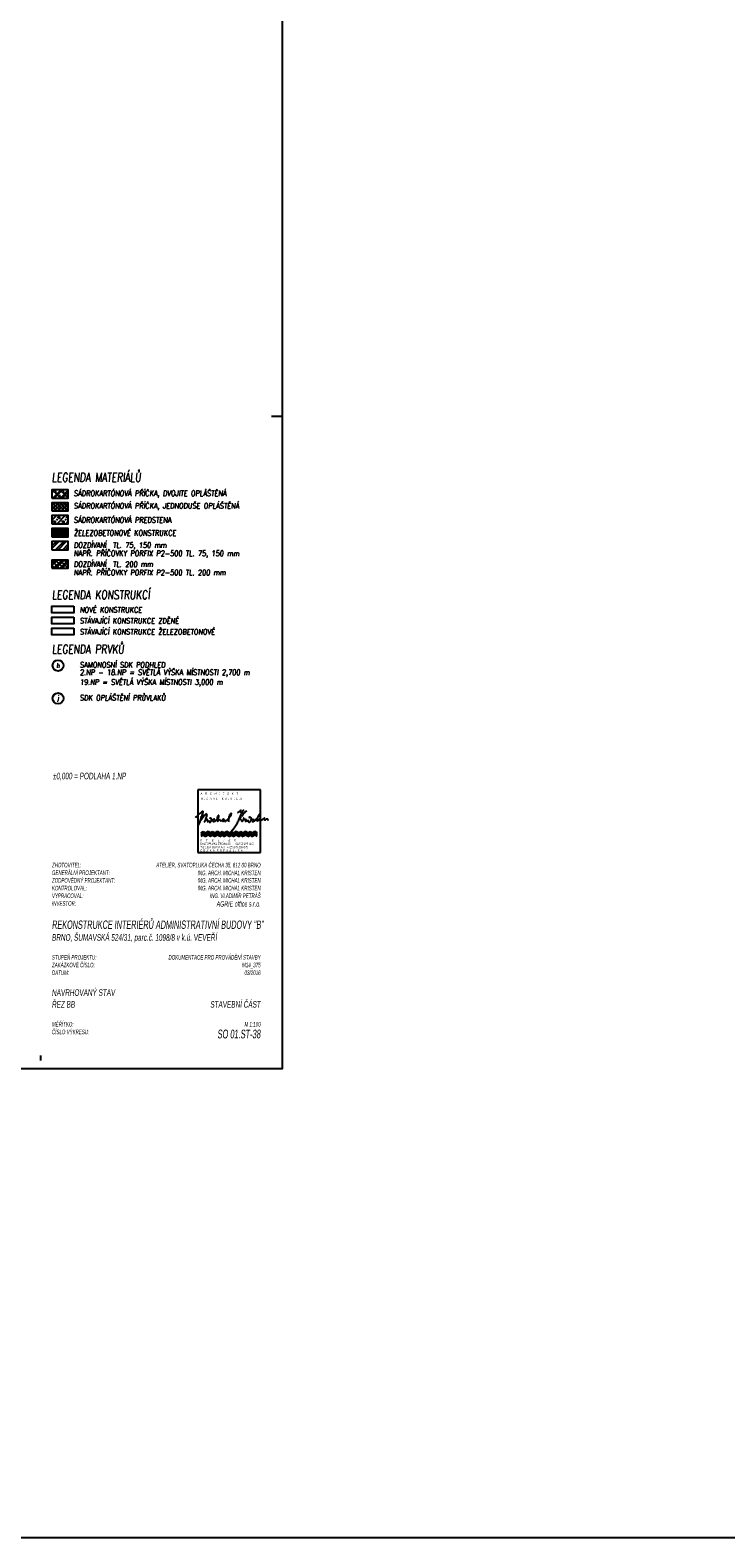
# Model space of a CAD drawing. Header units: millimetres. Extents: x -24606338 to 439687, y 151354 to 480404.
# Tile 34 of 93: x 285180 to 316848, y 151354 to 220027. Entities that reach past the tile are written whole.
import ezdxf
from ezdxf.enums import TextEntityAlignment as Align

# ---------------------------------------------------------------- set-up
doc = ezdxf.new("R2010")
doc.units = ezdxf.units.MM
for name, color, linetype in [('_FASADA_SLOUPKY', 7, 'Continuous'), ('KOTY', 7, 'Continuous'), ('LEGENDA', 7, 'Continuous'), ('LEGENDA_RAMEČEK', 7, 'Continuous'), ('NOVA', 240, 'Continuous'), ('SRAFA_NOVA', 240, 'Continuous'), ('TENKA', 4, 'Continuous'), ('TLUSTA', 2, 'Continuous'), ('ŽB', 3, 'Continuous')]:
    doc.layers.add(name, color=color, linetype=linetype)
doc.styles.add('CS-ROMANS', font='romans.shx', dxfattribs={"width": 0.75, "oblique": 5})
doc.styles.add('CS_SIMPL', font='CS_SIMPL.shx', dxfattribs={"width": 0.58, "oblique": 5})

# ---------------------------------------------------------------- blocks, each defined once
blk = doc.blocks.new('PODPIS MICHAL_BARVA')
at = {"color": 5}
for p, q in [((-34.59, 17.65), (-35.04, 16.63)), ((-35, 16.74), (-35.64, 15.46)), ((-35.04, 16.63), (-35, 16.74))]:
    blk.add_line(p, q, dxfattribs=at)
for centre, radius, start, end in [((-4.08, -8.47), 43.43, 137.56367, 139.43682), ((-27.85, 13.41), 11.12, 129.33691, 138.127), ((459.86, -211.29), 544.86, 155.13798, 155.29101), ((-24.18, 10.67), 15.61, 128.32389, 133.40456), ((15.13, 0.75), 52.51, 158.4803, 161.22778), ((-24.55, 11.49), 11.78, 139.28682, 147.69631), ((23.65, -53.42), 95.57, 126.56887, 126.9907), ((-82.15, 38.44), 51.82, 339.16822, 341.81801), ((-19.25, 9.89), 16.98, 140.14035, 146.87247), ((-32.72, 22.63), 0.91, 102.60635, 128.53949), ((-32.84, 23.37), 0.165, 14.03085, 118.06445), ((-37.07, 23.92), 4.46, 338.34, 347.45965), ((-33.92, 23.26), 1.24, 345.81959, 6.97376), ((-22.95, 12.89), 12.23, 133.63157, 139.81267), ((-39.97, 22.56), 9.5, 326.605, 329.80613), ((-24.81, 12.94), 8.47, 145.06816, 148.71766), ((-33.57, 19.04), 2.2, 325.20672, 342.9672), ((-45.45, 30.97), 19.01, 316.11041, 318.1836), ((65.72, -24.63), 106.29, 155.61973, 156.12054), ((-30.84, 21.4), 0.65, 83.99138, 148.28075), ((-27.7, 15.01), 4.86, 130.20936, 137.49468), ((-77.24, 35.58), 48.96, 340.50591, 341.74764), ((-29.97, 17.66), 1.37, 110.4552, 129.43836), ((-31.51, 20.97), 1.3, 39.86289, 55.36935), ((-37.27, 22.64), 6.95, 339.84052, 347.88979), ((-31.24, 21.46), 0.813, 340.62096, 25.62627), ((-30.41, 18.8), 0.15, 9.23866, 104.58937), ((-34.83, 18.42), 4.59, 0.63618, 5.02507), ((-18.73, 19.8), 11.59, 186.58359, 191.45661), ((-29.94, 17.59), 0.174, 209.84788, 274.09818), ((-27.27, 16.44), 2.83, 143.24439, 159.92311), ((-30.42, 18.58), 0.989, 333.06227, 345.64977), ((-28.08, 18.25), 1.38, 176.26722, 200.1351), ((-28.77, 17.88), 0.616, 190.15186, 230.70051), ((-28.87, 17.95), 0.616, 241.96591, 282.99349), ((-28.6, 19.5), 0.189, 102.216, 199.82173), ((-28.93, 18.12), 0.802, 284.39947, 317.62428), ((-28.83, 18.51), 1.19, 59.56009, 80.51996), ((-30.47, 19.54), 2.89, 317.37789, 336.88586), ((-28.65, 18.78), 0.861, 359.93666, 61.15036), ((-28.27, 18.62), 0.509, 334.84366, 18.31621), ((-26.83, 18.17), 0.44, 156.64772, 218.06397), ((-25.85, 17.54), 1.6, 139.40862, 150.13059), ((-26.77, 18.31), 0.587, 225.383, 263.43382), ((-25.54, 17.49), 1.88, 132.03569, 144.27336), ((-26.67, 18.51), 0.795, 258.20094, 292.61111), ((-26.43, 18.43), 0.578, 88.0315, 128.68438), ((-26.39, 18.71), 0.306, 35.0404, 94.9467), ((-29, 24.97), 7.66, 290.07776, 292.84497), ((-26.44, 18.59), 0.416, 350.75303, 43.62137), ((-26.91, 19.81), 2.09, 295.1452, 305.65319), ((-24.35, 15.38), 3.03, 107.78652, 116.14359), ((-25.9, 19.68), 1.54, 293.89713, 327.76268), ((-22.32, 18.73), 2.41, 171.10827, 194.67699), ((-17.79, 18.56), 6.93, 163.81757, 175.55907), ((-24.39, 18.33), 0.338, 220.52618, 313.90637), ((-30.61, 24.24), 8.07, 318.14643, 323.18462), ((-20.52, 18.74), 4.3, 148.59976, 155.9085), ((-23.04, 20.22), 1.38, 134.21334, 146.69683), ((-26.01, 21.04), 3.48, 302.10186, 310.45744), ((-25.92, 20.64), 2.15, 325.098, 347.25661), ((-23.91, 21.05), 0.183, 51.2421, 120.87133), ((-25.75, 20.8), 2.03, 341.60529, 4.71894), ((-24.06, 20.99), 0.34, 357.7456, 38.0277), ((-21.46, 15), 4.09, 117.81969, 124.08376), ((-23.2, 18.39), 0.287, 51.25532, 125.62141), ((-23.38, 18.15), 0.589, 13.88512, 52.02668), ((-22.49, 18.43), 0.356, 203.98132, 247.36445), ((-22.9, 19.42), 1.35, 281.92187, 298.95686), ((-22.7, 19.14), 1, 296.6665, 324.1218), ((-20.78, 17.74), 1.38, 118.27508, 143.71612), ((-21.18, 18.37), 0.594, 120.31356, 163.63634), ((-21.32, 18.46), 0.434, 169.30288, 220.95892), ((-21.13, 18.72), 0.753, 226.23458, 269.35789), ((-21.12, 18.41), 0.59, 65.03531, 126.90259), ((-21.15, 18.27), 0.734, 67.69971, 112.30029), ((-21.09, 18.54), 0.578, 265.04849, 331.21206), ((-21.28, 18.25), 0.812, 42.44406, 59.9798), ((-21.16, 18.4), 0.623, 35.42925, 62.64422), ((-21.02, 18.49), 0.459, 8.20261, 41.59048), ((-21.26, 18.28), 0.77, 10.34086, 37.91015), ((-21.12, 18.43), 0.565, 343.15193, 13.05274), ((-19.37, 18.56), 1.14, 186.76168, 205.2992), ((-18.9, 18.93), 1.73, 209.80427, 219.40583), ((-20.11, 17.95), 0.174, 224.52918, 311.52274), ((-18.24, 15.86), 2.64, 121.66417, 131.84788), ((-23.7, 23.51), 6.77, 307.00579, 315.09398), ((-20.69, 21.32), 3.14, 304.60578, 328.74544), ((-14.89, 18.65), 3.31, 175.53973, 185.4572), ((-15.95, 18.86), 2.25, 163.27283, 178.87085), ((-50.86, 8.5), 34.12, 15.26341, 16.75026), ((98.13, 0.82), 117.72, 170.47442, 170.86407), ((-36.35, 34.95), 23.87, 320.24904, 323.08426), ((-11.65, 18.82), 6.49, 159.16873, 166.8519), ((-14.31, 19.84), 3.64, 147.72238, 159.2795), ((-15.42, 20.33), 2.45, 132.29896, 143.50076), ((-20.08, 23.1), 3.76, 318.54015, 334.05861), ((-16.56, 21.67), 0.691, 106.90109, 136.91612), ((-16.75, 22.16), 0.175, 353.49143, 93.52087), ((-18.66, 22.26), 2.12, 337.65219, 348.23447), ((-18.63, 22.05), 2.05, 353.83052, 2.4724), ((-27.88, 25.22), 16.9, 326.60455, 334.7842), ((-15, 25.78), 3.57, 303.81528, 308.98114), ((-21.63, 36.37), 16.04, 303.5695, 306.81437), ((-2295.49, 981.03), 2477.7, 337.12806, 337.17777), ((-38.14, 52.16), 41.94, 307.68431, 309.3743), ((-11.9, 18.32), 0.883, 100.27405, 133.26014), ((-11.46, 16.06), 3.19, 93.06377, 100.86794), ((-7.68, 18.33), 6.77, 121.95283, 129.87829), ((-47.27, 38.08), 39.85, 333.00813, 335.75023), ((-11.63, 18.81), 0.439, 35.72368, 89.07944), ((-9.89, 23.56), 1.65, 168.94199, 188.66991), ((-22.77, 30.81), 15.77, 315.39104, 319.72346), ((-11.06, 23.34), 0.467, 183.28731, 237.01912), ((-11.1, 23.75), 0.426, 112.12764, 163.05031), ((-11.12, 23.28), 0.383, 239.82841, 309.43814), ((-11.77, 18.61), 0.672, 5.21213, 42.17201), ((-11.26, 24.11), 0.0368, 267.43943, 103.05781), ((-10.13, 18.73), 0.978, 183.09866, 218.21447), ((-2.3, 18.82), 9.1, 150.34066, 161.44656), ((-10.43, 18.6), 0.671, 225.98926, 262.2191), ((-11.94, 25.38), 2.62, 293.97181, 307.16276), ((-15.62, 24.7), 6.37, 320.11526, 330.03341), ((-10.56, 18.53), 0.592, 273.47009, 317.82952), ((-11.47, 24.96), 2, 303.73519, 329.13119), ((-161.14, 105.29), 171.74, 331.4931, 331.77426), ((-11.68, 20.08), 2.49, 308.79348, 320.04472), ((-4.42, 17.98), 6.7, 137.95463, 148.05362), ((-9.46, 23.91), 0.387, 129.93418, 156.29989), ((-11.5, 19.64), 2.09, 326.02909, 342.07297), ((-10.37, 24.31), 0.727, 328.26816, 350.97375), ((-9.68, 24.19), 0.0319, 8.58821, 148.80242), ((-9.29, 19.46), 0.368, 157.32906, 189.71046), ((-9.32, 19.44), 0.338, 188.32563, 248.34575), ((-9.58, 19.54), 0.0784, 30.59445, 128.36622), ((-10.89, 19.29), 1.4, 348.09301, 11.90699), ((-8.89, 21.05), 1.99, 253.90928, 276.12615), ((-6.34, 19.98), 3.94, 113.10103, 140.8621), ((-8.25, 18.28), 0.505, 170.48425, 215.27757), ((-6.23, 17.95), 2.55, 151.25948, 170.48425), ((-8.72, 19.42), 0.356, 276.88132, 316.22707), ((-8.37, 18.38), 0.486, 233.55726, 294.10192), ((-9.14, 20.22), 2.48, 292.94588, 303.54748), ((-8.83, 19.85), 2, 301.96238, 324.3819), ((-5.54, 18.33), 1.69, 167.94366, 192.05634), ((-6.44, 18.12), 0.771, 190.15186, 230.70051), ((-6.57, 18.2), 0.77, 241.96591, 282.99349), ((-6.23, 20.14), 0.237, 102.216, 199.82173), ((-6.2, 20.2), 0.282, 209.32891, 254.71508), ((-6.64, 18.42), 1, 284.39947, 317.62428), ((-6.52, 18.9), 1.49, 59.56009, 80.51996), ((-6.18, 19.83), 0.137, 104.67663, 132.9421), ((-8.56, 20.19), 3.61, 317.37789, 336.88586), ((-8.15, 18.14), 3.14, 20.49638, 40.59064), ((-5.81, 19.04), 0.637, 334.84366, 18.31621), ((-4.17, 17.99), 0.875, 127.90662, 147.04539), ((-4.39, 18.45), 0.392, 86.65584, 144.01548), ((-4.46, 17.6), 0.0778, 158.24676, 250.32714), ((-4.34, 17.52), 0.22, 101.29962, 150.4624), ((-4.93, 18.66), 1.22, 291.23613, 329.23088), ((-4.61, 19.32), 1.61, 277.87591, 312.25583), ((-4.24, 18.45), 0.412, 47.45736, 107.49655), ((-4.25, 18.4), 0.454, 2.09029, 49.8157), ((-4.16, 18.29), 0.377, 316.81516, 19.5309), ((-10.05, 25.77), 10.04, 310.48805, 315.00586), ((-7.07, 23.38), 6.26, 311.23895, 319.28413), ((-2.2, 18.71), 0.216, 112.44453, 168.30747), ((-2, 18.7), 0.411, 172.51244, 210.56742), ((-1.98, 18.68), 0.421, 207.7238, 241.85294), ((-37.96, 51.71), 48.17, 317.71046, 319.07884), ((-2.15, 18.66), 0.277, 72.75237, 118.66336), ((-1.9, 18.61), 0.412, 226.85783, 284.45653), ((-2.24, 18.61), 0.363, 5.26866, 61.30271), ((2.33, 18.05), 4.25, 159.58805, 171.92944), ((-2.09, 19.77), 1.58, 280.50098, 303.50687), ((-7.61, 22.17), 6.51, 336.07458, 343.7166), ((-6.09, 24.05), 5.97, 319.32672, 329.1186), ((-10.16, 23.97), 9.52, 337.62781, 342.81794), ((-3.19, 22.33), 4.35, 297.01223, 305.40031), ((5.26, 18.78), 6.76, 154.93689, 159.4331), ((-8.44, 25.79), 8.89, 327.24091, 331.75708), ((0.91, 20.7), 2.01, 141.17262, 151.82995), ((-2, 20.38), 2.08, 309.78371, 324.00739), ((-0.59, 21.91), 0.0749, 41.39463, 143.37031), ((-1.43, 21.94), 0.895, 336.63079, 1.1564), ((0.44, 19.15), 0.91, 161.80512, 182.37312), ((0.51, 19.2), 0.979, 185.1548, 213.74243), ((0.57, 19.26), 1.01, 157.38692, 170.0781), ((-0.22, 19.6), 0.143, 83.63821, 162.14736), ((-1.14, 19.74), 1.01, 324.94526, 344.34137), ((0.09, 19.01), 0.532, 222.75555, 271.33203), ((-0.32, 19.59), 0.195, 321.3763, 53.42702), ((0.15, 19.54), 1.06, 267.01142, 300.38997), ((-1.15, 22.08), 3.91, 298.08571, 307.90277), ((-4.99, 28.63), 11.48, 302.92986, 306.24492), ((-0.28, 22.29), 3.58, 305.44332, 311.84977), ((2.15, 19.57), 0.0637, 14.83383, 125.21751), ((2.76, 18.96), 0.631, 166.48232, 193.51768), ((7, 18.33), 4.92, 167.08149, 170.90126), ((2.34, 18.84), 0.197, 188.59312, 254.70103), ((1.64, 19.51), 0.578, 352.44276, 7.55724), ((2.42, 19.24), 0.605, 257.33345, 303.71765), ((1.5, 21.57), 3.1, 293.96048, 304.53875), ((3.77, 18.23), 0.937, 97.91167, 123.09144), ((3.77, 18.19), 0.979, 78.94635, 97.87289), ((3.9, 18.81), 0.347, 29.7432, 80.01406), ((3.55, 18.7), 0.711, 357.50372, 23.82183), ((2.68, 18.54), 1.59, 353.26988, 4.39293), ((-10.03, 2.91), 28.52, 151.61626, 153.89475), ((-29.41, 23.86), 17.36, 318.06557, 323.869), ((-22.03, 19.26), 8.71, 319.677, 328.39228), ((-65.61, 50.42), 62.27, 324.98423, 326.34831)]:
    blk.add_arc(centre, radius, start, end, dxfattribs=at)
blk = doc.blocks.new('LOGO')
at = {"layer": 'LEGENDA_RAMEČEK', "color": 91, "linetype": 'Continuous', "ltscale": 13.988571}
for p, q in [((0, 28.57), (-28.56, 28.57)), ((-28.56, 28.57), (-28.56, 0)), ((0, 0), (0, 28.57)), ((-28.56, 0), (0, 0))]:
    blk.add_line(p, q, dxfattribs=at)
at = {"layer": 'LEGENDA_RAMEČEK', "color": 221, "linetype": 'Continuous', "ltscale": 10.68944}
for p, q in [((-27.09, 9.01), (-26.05, 9.61)), ((-27.09, 8.77), (-26.05, 9.37)), ((-27.09, 8.53), (-26.05, 9.13)), ((-27.09, 8.07), (-26.05, 8.68)), ((-27.09, 7.74), (-26.05, 8.34)), ((-27.09, 7.4), (-26.05, 8)), ((-26.05, 9.61), (-24.96, 9.01)), ((-26.05, 9.37), (-24.96, 8.77)), ((-26.05, 9.13), (-24.96, 8.53)), ((-26.05, 8.68), (-24.96, 8.07)), ((-26.05, 8.34), (-24.96, 7.74)), ((-26.05, 8), (-24.96, 7.4)), ((-23.87, 9.61), (-24.96, 9.01)), ((-23.87, 9.37), (-24.96, 8.77)), ((-23.87, 9.13), (-24.96, 8.53)), ((-23.87, 8.68), (-24.96, 8.07)), ((-23.87, 8.34), (-24.96, 7.74)), ((-23.87, 8), (-24.96, 7.4)), ((-22.83, 9.01), (-23.87, 9.61)), ((-22.83, 8.77), (-23.87, 9.37)), ((-22.83, 8.53), (-23.87, 9.13)), ((-22.83, 8.07), (-23.87, 8.68)), ((-22.83, 7.74), (-23.87, 8.34)), ((-22.83, 7.4), (-23.87, 8)), ((-22.83, 9.01), (-21.79, 9.61)), ((-22.83, 8.77), (-21.79, 9.37)), ((-22.83, 8.53), (-21.79, 9.13)), ((-22.83, 8.07), (-21.79, 8.68)), ((-22.83, 7.74), (-21.79, 8.34)), ((-22.83, 7.4), (-21.79, 8)), ((-21.79, 9.61), (-20.69, 9.01)), ((-21.79, 9.37), (-20.69, 8.77)), ((-21.79, 9.13), (-20.69, 8.53)), ((-21.79, 8.68), (-20.69, 8.07)), ((-21.79, 8.34), (-20.69, 7.74)), ((-21.79, 8), (-20.69, 7.4)), ((-19.6, 9.61), (-20.69, 9.01)), ((-19.6, 9.37), (-20.69, 8.77)), ((-19.6, 9.13), (-20.69, 8.53)), ((-19.6, 8.68), (-20.69, 8.07)), ((-19.6, 8.34), (-20.69, 7.74)), ((-19.6, 8), (-20.69, 7.4)), ((-18.56, 9.01), (-19.6, 9.61)), ((-18.56, 8.77), (-19.6, 9.37)), ((-18.56, 8.53), (-19.6, 9.13)), ((-18.56, 8.07), (-19.6, 8.68)), ((-18.56, 7.74), (-19.6, 8.34)), ((-18.56, 7.4), (-19.6, 8)), ((-18.56, 9.01), (-17.52, 9.61)), ((-18.56, 8.77), (-17.52, 9.37)), ((-18.56, 8.53), (-17.52, 9.13)), ((-18.56, 8.07), (-17.52, 8.68)), ((-18.56, 7.74), (-17.52, 8.34)), ((-18.56, 7.4), (-17.52, 8)), ((-17.52, 9.61), (-16.43, 9.01)), ((-17.52, 9.37), (-16.43, 8.77)), ((-17.52, 9.13), (-16.43, 8.53)), ((-17.52, 8.68), (-16.43, 8.07)), ((-17.52, 8.34), (-16.43, 7.74)), ((-17.52, 8), (-16.43, 7.4)), ((-15.34, 9.61), (-16.43, 9.01)), ((-15.34, 9.37), (-16.43, 8.77)), ((-15.34, 9.13), (-16.43, 8.53)), ((-15.34, 8.68), (-16.43, 8.07)), ((-15.34, 8.34), (-16.43, 7.74)), ((-15.34, 8), (-16.43, 7.4)), ((-14.3, 9.01), (-15.34, 9.61)), ((-14.3, 8.77), (-15.34, 9.37)), ((-14.3, 8.53), (-15.34, 9.13)), ((-14.3, 8.07), (-15.34, 8.68)), ((-14.3, 7.74), (-15.34, 8.34)), ((-14.3, 7.4), (-15.34, 8)), ((-14.3, 9.01), (-13.26, 9.61)), ((-14.3, 8.77), (-13.26, 9.37)), ((-14.3, 8.53), (-13.26, 9.13)), ((-14.3, 8.07), (-13.26, 8.68)), ((-14.3, 7.74), (-13.26, 8.34)), ((-14.3, 7.4), (-13.26, 8)), ((-13.26, 9.61), (-12.16, 9.01)), ((-13.26, 9.37), (-12.16, 8.77)), ((-13.26, 9.13), (-12.16, 8.53)), ((-13.26, 8.68), (-12.16, 8.07)), ((-13.26, 8.34), (-12.16, 7.74)), ((-13.26, 8), (-12.16, 7.4)), ((-11.07, 9.61), (-12.16, 9.01)), ((-11.07, 9.37), (-12.16, 8.77)), ((-11.07, 9.13), (-12.16, 8.53)), ((-11.07, 8.68), (-12.16, 8.07)), ((-11.07, 8.34), (-12.16, 7.74)), ((-11.07, 8), (-12.16, 7.4)), ((-10.03, 9.01), (-11.07, 9.61)), ((-10.03, 8.77), (-11.07, 9.37)), ((-10.03, 8.53), (-11.07, 9.13)), ((-10.03, 8.07), (-11.07, 8.68)), ((-10.03, 7.74), (-11.07, 8.34)), ((-10.03, 7.4), (-11.07, 8)), ((-10.03, 9.01), (-8.99, 9.61)), ((-10.03, 8.77), (-8.99, 9.37)), ((-10.03, 8.53), (-8.99, 9.13)), ((-10.03, 8.07), (-8.99, 8.68)), ((-10.03, 7.74), (-8.99, 8.34)), ((-10.03, 7.4), (-8.99, 8)), ((-8.99, 9.61), (-7.9, 9.01)), ((-8.99, 9.37), (-7.9, 8.77)), ((-8.99, 9.13), (-7.9, 8.53)), ((-8.99, 8.68), (-7.9, 8.07)), ((-8.99, 8.34), (-7.9, 7.74)), ((-8.99, 8), (-7.9, 7.4)), ((-6.81, 9.61), (-7.9, 9.01)), ((-6.81, 9.37), (-7.9, 8.77)), ((-6.81, 9.13), (-7.9, 8.53)), ((-6.81, 8.68), (-7.9, 8.07)), ((-6.81, 8.34), (-7.9, 7.74)), ((-6.81, 8), (-7.9, 7.4)), ((-5.77, 9.01), (-6.81, 9.61)), ((-5.77, 8.77), (-6.81, 9.37)), ((-5.77, 8.53), (-6.81, 9.13)), ((-5.77, 8.07), (-6.81, 8.68)), ((-5.77, 7.74), (-6.81, 8.34)), ((-5.77, 7.4), (-6.81, 8)), ((-5.77, 9.01), (-4.73, 9.61)), ((-5.77, 8.77), (-4.73, 9.37)), ((-5.77, 8.53), (-4.73, 9.13)), ((-5.77, 8.07), (-4.73, 8.68)), ((-5.77, 7.74), (-4.73, 8.34)), ((-5.77, 7.4), (-4.73, 8)), ((-4.73, 9.61), (-3.63, 9.01)), ((-4.73, 9.37), (-3.63, 8.77)), ((-4.73, 9.13), (-3.63, 8.53)), ((-4.73, 8.68), (-3.63, 8.07)), ((-4.73, 8.34), (-3.63, 7.74)), ((-4.73, 8), (-3.63, 7.4)), ((-2.54, 9.61), (-3.63, 9.01)), ((-2.54, 9.37), (-3.63, 8.77)), ((-2.54, 9.13), (-3.63, 8.53)), ((-2.54, 8.68), (-3.63, 8.07)), ((-2.54, 8.34), (-3.63, 7.74)), ((-2.54, 8), (-3.63, 7.4)), ((-1.5, 9.01), (-2.54, 9.61)), ((-1.5, 8.77), (-2.54, 9.37)), ((-1.5, 8.53), (-2.54, 9.13)), ((-1.5, 8.07), (-2.54, 8.68)), ((-1.5, 7.74), (-2.54, 8.34)), ((-1.5, 7.4), (-2.54, 8))]:
    blk.add_line(p, q, dxfattribs=at)
at = {"layer": 'LEGENDA_RAMEČEK', "xscale": 0.7999999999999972, "yscale": 0.7999999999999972, "zscale": 0.7999999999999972}
blk.add_blockref('PODPIS MICHAL_BARVA', (0, 0), dxfattribs=at)
at = {"layer": 'LEGENDA_RAMEČEK', "color": 221, "linetype": 'Continuous', "ltscale": 4.589426, "style": 'CS_SIMPL', "oblique": 5, "width": 0.666667}
for s, p in [('A    R    C    H    I    T    E    K    T', (-27.32, 26.4, 59.8)), ('M  I  C  H  A  L      K  R  I  S  T  E  N', (-27.27, 24.06, 59.8)), ('A      T      E      L      I      É     R', (-27.57, 5.12, 59.8)), ('SVATOPLUKA ČECHA 35,      612 00 B R N O', (-27.59, 3.52, 59.8)), ('T E L E F O N / F A X   +420 549 259 045', (-27.47, 1.96, 59.8)), ('Č  E  S  K  Á   R  E  P  U  B  L  I  K  A', (-27.51, 0.42, 59.8))]:
    blk.add_text(s, height=1.0491, dxfattribs=at).set_placement(p)
blk = doc.blocks.new('POPISKA 3b')
blk.add_line((-110, 0), (-110, 2.27))
blk.add_blockref('LOGO', (-10, 94.6))
at = {"layer": 'LEGENDA', "color": 91, "style": 'CS_SIMPL', "oblique": 5, "width": 0.58}
for s, p in [('ZHOTOVITEL:', (-105, 87.9)), ('ZODPOVĚDNÝ PROJEKTANT:', (-105, 80.9)), ('GENERÁLNÍ PROJEKTANT:', (-105, 84.4)), ('VYPRACOVAL:', (-105, 73.9)), ('KONTROLOVAL:', (-105, 77.4)), ('INVESTOR:', (-105, 70.4)), ('STUPEŇ PROJEKTU:', (-105, 45.87)), ('ZAKÁZKOVÉ ČÍSLO:', (-105, 42.37)), ('DATUM:', (-105, 38.87)), ('MĚŘÍTKO:', (-105, 15.4)), ('ČÍSLO VÝKRESU:', (-105, 11.9))]:
    blk.add_text(s, height=2.1, dxfattribs=at).set_placement(p)
at = {"layer": 'LEGENDA', "color": 161, "style": 'CS_SIMPL', "oblique": 5, "width": 0.58}
for tag, p in [('%%P0,000 = 248,570m, VÝŠKOVÝ SYSTÉM B.p.V.', (-104.61, 128.01)), ('BRNO, ULICE VEVEŘÍ, parc.č. 2829, 2830 a 2831 v k.ú. ŽABOVŘESKY', (-105, 54.48)), ('SO 02  ADMINISTRATIVNÍ OBJEKT', (-105, 29.38)), ('PŮDORYS 1.NP', (-105, 24))]:
    blk.add_attdef(tag, p, '', height=3, dxfattribs=at)
at = {"layer": 'LEGENDA', "color": 91, "style": 'CS_SIMPL', "oblique": 5, "width": 0.58}
for tag, p in [('ATELIÉR, SVATOPLUKA ČECHA 35, 612 00 BRNO', (-10, 87.9)), ('ING. ARCH. MICHAL KRISTEN', (-10, 84.32)), ('ING. ARCH. MICHAL KRISTEN', (-10, 80.9)), ('ING. ONDŘEJ HUB, ING. ARCH. GABRIELA BOHÁČKOVÁ, KAREL FRITSCHER', (-10, 73.9)), ('ING. ARCH. MICHAL KRISTEN', (-10, 77.4)), ('PROJEKT PRO STAVEBNÍ POVOLENÍ', (-10, 45.87)), ('M02_147', (-10, 42.37)), ('10/2003', (-10, 38.87)), ('M 1:100', (-10, 15.4))]:
    blk.add_attdef(tag, text='', height=2.1, dxfattribs=at).set_placement(p, align=Align.RIGHT)
at = {"layer": 'LEGENDA', "color": 161, "style": 'CS_SIMPL', "oblique": 5, "width": 0.58}
for tag, height, p in [('JRA, s.r.o.', 2.5, (-10, 70)), ('STAVEBNÍ ČÁST', 3, (-10, 24))]:
    blk.add_attdef(tag, text='', height=height, dxfattribs=at).set_placement(p, align=Align.RIGHT)
at = {"layer": 'LEGENDA', "color": 41, "style": 'CS_SIMPL', "oblique": 5, "width": 0.58}
blk.add_attdef('ADMINISTRATIVNI CENTRUM PALLADIUM', (-105, 59.9), '', height=4, dxfattribs=at)
blk.add_attdef('SO 02.ST-01', text='', height=4, dxfattribs=at).set_placement((-10, 10), align=Align.RIGHT)

msp = doc.modelspace()

# ---------------------------------------------------------------- hatches: boundary and pattern name
at = {"layer": 'SRAFA_NOVA', "true_color": 0xf00000}
h = msp.add_hatch(dxfattribs=at)
h.set_pattern_fill('ZDIVO-LEHCENE', color=1, scale=50)
h.set_pattern_definition([(45, (217079.95, 59935.72), (-176.7767, 176.7767), []), (45, (217150.66, 59935.72), (-176.7767, 176.7767), []), (0, (217376, 60001.96), (176.7767, 176.7767), [25, -328.5534]), (45, (217401, 60001.96), (-176.7767, 176.7767), [25, -225]), (90, (217418.68, 60019.64), (-176.7767, 176.7767), [25, -328.5534]), (135, (217418.68, 60044.64), (-176.7767, -176.7767), [25, -225]), (0, (217376, 60062.32), (176.7767, 176.7767), [25, -328.5534]), (45, (217358.33, 60044.64), (-176.7767, 176.7767), [25, -225]), (90, (217358.33, 60019.64), (-176.7767, 176.7767), [25, -328.5534]), (135, (217376, 60001.96), (-176.7767, -176.7767), [25, -225])])
h.paths.add_polyline_path([(286916.663, 199089.972), (286166.663, 199089.972), (286166.663, 198714.972), (286916.663, 198714.972)])
at = {"layer": 'TENKA', "true_color": 0xf00000}
h = msp.add_hatch(dxfattribs=at)
h.set_pattern_fill('SACNCR', color=1, scale=50)
h.set_pattern_definition([(45, (205556.31, 59823.7), (-84.1899, 84.1899), []), (45, (205640.5, 59823.7), (-84.1899, 84.1899), [0, -119.0625])])
h.paths.add_polyline_path([(286916.663, 198502.952), (286166.663, 198502.952), (286166.663, 198127.952), (286916.663, 198127.952)])
h = msp.add_hatch(dxfattribs=at)
h.set_pattern_fill('PERLITBETON', color=1, scale=70)
h.set_pattern_definition([(45, (217079.95, 59713.8), (-197.9899, 197.9899), []), (45, (217277.94, 59713.8), (-197.9899, 197.9899), [70, -210]), (135, (217426.43, 59763.3), (-197.9899, -197.9899), [140, -140]), (0, (217327.44, 59862.3), (197.9899, 197.9899), [98.99495, -296.98485]), (90, (217426.43, 59763.3), (-197.9899, 197.9899), [98.99495, -296.98485])])
h.paths.add_polyline_path([(286916.663, 197918.062), (286166.663, 197918.062), (286166.663, 197543.062), (286916.663, 197543.062)])
at = {"layer": 'TENKA'}
h = msp.add_hatch(color=253, dxfattribs=at)
h.dxf.hatch_style = 1
h.paths.add_polyline_path([(286916.663, 197329.031), (286166.663, 197329.031), (286166.663, 196954.031), (286916.663, 196954.031)])
at = {"layer": 'TENKA', "true_color": 0xf00000}
h = msp.add_hatch(dxfattribs=at)
h.set_pattern_fill('ANSI32', color=1, scale=25)
h.set_pattern_definition([(45, (205556.3, 59008.72), (-168.3798, 168.3798), []), (45, (205668.56, 59008.72), (-168.3798, 168.3798), [])])
h.paths.add_polyline_path([(286916.663, 196737.973), (286166.663, 196737.973), (286166.663, 196362.973), (286916.663, 196362.973)])
h = msp.add_hatch(dxfattribs=at)
h.set_pattern_fill('ZDIVO-STR_PEV', color=1, scale=70)
h.set_pattern_definition([(45, (217079.95, 58638.28), (-148.49242, 148.49242), []), (45, (217178.95, 58638.28), (-148.49242, 148.49242), []), (135, (217079.95, 58638.28), (-98.99495, -98.99495), [])])
h.paths.add_polyline_path([(286916.663, 195892.528), (286166.663, 195892.528), (286166.663, 195517.528), (286916.663, 195517.528)])

# ---------------------------------------------------------------- linework, layer by layer
at = {"layer": '_FASADA_SLOUPKY', "color": 2}
msp.add_lwpolyline([(194009.555, 289802.142), (439686.852, 289802.142), (439686.852, 151353.811), (194009.555, 151353.811)], close=True, dxfattribs=at)
at = {"layer": 'KOTY', "ltscale": 20}
for centre in [(286449.681, 191087.195), (286449.681, 189587.616)]:
    msp.add_circle(centre, 250, dxfattribs=at)
at = {"layer": 'LEGENDA'}
msp.add_lwpolyline([(244666.663, 172732.158), (296666.663, 172732.158), (296666.663, 261832.158), (244666.663, 261832.158)], close=True, dxfattribs=at)
msp.add_lwpolyline([(296666.663, 202432.158), (296166.663, 202432.158)], dxfattribs=at)
at = {"layer": 'NOVA', "ltscale": 300}
msp.add_lwpolyline([(287166.663, 193785.46), (287166.663, 193485.46), (286166.663, 193485.46), (286166.663, 193785.46)], close=True, dxfattribs=at)
at = {"layer": 'TENKA'}
for points in [[(286166.663, 198714.972), (286916.663, 198714.972), (286916.663, 199089.972), (286166.663, 199089.972)], [(286166.663, 198127.952), (286916.663, 198127.952), (286916.663, 198502.952), (286166.663, 198502.952)], [(286166.663, 197543.062), (286916.663, 197543.062), (286916.663, 197918.062), (286166.663, 197918.062)], [(286166.663, 196954.031), (286916.663, 196954.031), (286916.663, 197329.031), (286166.663, 197329.031)], [(286166.663, 196362.973), (286916.663, 196362.973), (286916.663, 196737.973), (286166.663, 196737.973)], [(286166.663, 195517.528), (286916.663, 195517.528), (286916.663, 195892.528), (286166.663, 195892.528)]]:
    msp.add_lwpolyline(points, close=True, dxfattribs=at)
at = {"layer": 'TLUSTA'}
msp.add_lwpolyline([(287166.663, 193285.46), (287166.663, 192985.46), (286166.663, 192985.46), (286166.663, 193285.46)], close=True, dxfattribs=at)
at = {"layer": 'ŽB'}
msp.add_lwpolyline([(287166.663, 192785.46), (287166.663, 192485.46), (286166.663, 192485.46), (286166.663, 192785.46)], close=True, dxfattribs=at)

# ---------------------------------------------------------------- block references
at = {"layer": 'LEGENDA'}
ref = msp.add_blockref('POPISKA 3b', (296666.663, 173103.273), dxfattribs=dict(at, xscale=100, yscale=100, zscale=100))
ref.add_attrib('ADMINISTRATIVNI CENTRUM PALLADIUM', 'REKONSTRUKCE INTERIÉRŮ ADMINISTRATIVNÍ BUDOVY "B"', (286166.663, 179093.064), dxfattribs={"color": 41, "height": 380, "style": 'CS_SIMPL', "oblique": 5, "width": 0.57})
ref.add_attrib('BRNO, ULICE VEVEŘÍ, parc.č. 2829, 2830 a 2831 v k.ú. ŽABOVŘESKY', 'BRNO, ŠUMAVSKÁ 524/31, parc.č. 1098/8 v k.ú. VEVEŘÍ', (286166.663, 178551.014), dxfattribs={"color": 161, "height": 300, "style": 'CS_SIMPL', "oblique": 5, "width": 0.58})
ref.add_attrib('ING. ONDŘEJ HUB, ING. ARCH. GABRIELA BOHÁČKOVÁ, KAREL FRITSCHER', 'ING. VLADIMÍR PETRÁŠ', dxfattribs={"color": 91, "height": 210, "style": 'CS_SIMPL', "oblique": 5, "width": 0.58}).set_placement((295666.663, 180493.08), align=Align.RIGHT)
ref.add_attrib('JRA, s.r.o.', 'AGRIE office s.r.o.', dxfattribs={"color": 161, "height": 250, "style": 'CS_SIMPL', "oblique": 5, "width": 0.58}).set_placement((295666.663, 180103.08), align=Align.RIGHT)
ref.add_attrib('ING. ARCH. MICHAL KRISTEN', 'ING. ARCH. MICHAL KRISTEN', dxfattribs={"color": 91, "height": 210, "style": 'CS_SIMPL', "oblique": 5, "width": 0.58}).set_placement((295666.663, 181193.08), align=Align.RIGHT)
ref.add_attrib('ING. ARCH. MICHAL KRISTEN', 'ING. ARCH. MICHAL KRISTEN', dxfattribs={"color": 91, "height": 210, "style": 'CS_SIMPL', "oblique": 5, "width": 0.58}).set_placement((295666.663, 180843.08), align=Align.RIGHT)
ref.add_attrib('ATELIÉR, SVATOPLUKA ČECHA 35, 612 00 BRNO', 'ATELIÉR, SVATOPLUKA ČECHA 35, 612 00 BRNO', dxfattribs={"color": 91, "height": 210, "style": 'CS_SIMPL', "oblique": 5, "width": 0.58}).set_placement((295666.663, 181893.08), align=Align.RIGHT)
ref.add_attrib('PŮDORYS 1.NP', 'ŘEZ BB', (286166.663, 175503.503), dxfattribs={"color": 161, "height": 300, "style": 'CS_SIMPL', "oblique": 5, "width": 0.58})
ref.add_attrib('SO 02.ST-01', 'SO 01.ST-38', dxfattribs={"color": 41, "height": 400, "style": 'CS_SIMPL', "oblique": 5, "width": 0.58}).set_placement((295666.663, 174103.273), align=Align.RIGHT)
ref.add_attrib('M02_147', 'M14_375', dxfattribs={"color": 91, "height": 210, "style": 'CS_SIMPL', "oblique": 5, "width": 0.58}).set_placement((295666.663, 177340.549), align=Align.RIGHT)
ref.add_attrib('10/2003', '03/2016', dxfattribs={"color": 91, "height": 210, "style": 'CS_SIMPL', "oblique": 5, "width": 0.58}).set_placement((295666.663, 176990.549), align=Align.RIGHT)
ref.add_attrib('PROJEKT PRO STAVEBNÍ POVOLENÍ', 'DOKUMENTACE PRO PROVÁDĚNÍ STAVBY', dxfattribs={"color": 91, "height": 210, "style": 'CS_SIMPL', "oblique": 5, "width": 0.58}).set_placement((295666.663, 177690.549), align=Align.RIGHT)
ref.add_attrib('STAVEBNÍ ČÁST', 'STAVEBNÍ ČÁST', dxfattribs={"color": 161, "height": 300, "style": 'CS_SIMPL', "oblique": 5, "width": 0.58}).set_placement((295666.663, 175503.503), align=Align.RIGHT)
ref.add_attrib('ING. ARCH. MICHAL KRISTEN', 'ING. ARCH. MICHAL KRISTEN', dxfattribs={"color": 91, "height": 210, "style": 'CS_SIMPL', "oblique": 5, "width": 0.58}).set_placement((295666.663, 181535.189), align=Align.RIGHT)
ref.add_attrib('%%P0,000 = 248,570m, VÝŠKOVÝ SYSTÉM B.p.V.', '%%P0,000 = PODLAHA 1.NP', (286206.079, 185904.033), dxfattribs={"color": 161, "height": 300, "style": 'CS_SIMPL', "oblique": 5, "width": 0.58})
ref.add_attrib('SO 02  ADMINISTRATIVNÍ OBJEKT', 'NAVRHOVANÝ STAV', (286166.663, 176040.961), dxfattribs={"color": 161, "height": 300, "style": 'CS_SIMPL', "oblique": 5, "width": 0.58})
ref.add_attrib('M 1:100', 'M 1:100', dxfattribs={"color": 91, "height": 210, "style": 'CS_SIMPL', "oblique": 5, "width": 0.58}).set_placement((295666.663, 174643.524), align=Align.RIGHT)

# ---------------------------------------------------------------- texts
at = {"layer": 'KOTY', "ltscale": 20, "style": 'CS-ROMANS', "oblique": 5, "width": 0.75}
for s, p in [('h', (286449.681, 191087.195)), ('j', (286449.681, 189587.616))]:
    msp.add_text(s, height=200, dxfattribs=at).set_placement(p, align=Align.MIDDLE)
at = {"layer": 'KOTY', "color": 1, "char_height": 400, "attachment_point": 4, "style": 'CS-ROMANS'}
for s, insert in [('\\A1;LEGENDA MATERIÁLŮ', (286166.663, 199660.847)), ('\\A1;LEGENDA KONSTRUKCÍ', (286168.167, 194308.291)), ('\\A1;LEGENDA PRVKŮ', (286168.167, 191827.633))]:
    msp.add_mtext(s, dxfattribs=dict(at, insert=insert))
at = {"layer": 'KOTY', "char_height": 250, "attachment_point": 4, "style": 'CS-ROMANS'}
for s, insert in [('\\A1;SÁDROKARTÓNOVÁ PŘÍČKA, DVOJITE OPLÁŠTĚNÁ', (287166.072, 198893.373)), ('\\A1;SÁDROKARTÓNOVÁ PŘÍČKA, JEDNODUŠE OPLÁŠTĚNÁ', (287166.072, 198323.117)), ('\\A1;SÁDROKARTÓNOVÁ PREDSTENA', (287166.072, 197714.19)), ('\\A1;ŽELEZOBETONOVÉ KONSTRUKCE', (287166.072, 197125.158)), ('\\A1;NAPŘ. PŘÍČOVKY PORFIX P2-500 TL. 75, 150 mm', (287166.072, 196156.273)), ('\\A1;DOZDÍVANÍ  TL. 75, 150 mm ', (287166.072, 196533.229)), ('\\A1;NAPŘ. PŘÍČOVKY PORFIX P2-500 TL. 200 mm', (287166.072, 195320.831)), ('\\A1;DOZDÍVANÍ  TL. 200 mm ', (287166.072, 195701.071)), ('\\A1;NOVÉ KONSTRUKCE', (287440.759, 193622.079)), ('\\A1;STÁVAJÍCÍ KONSTRUKCE ZDĚNÉ', (287440.759, 193122.079)), ('\\A1;STÁVAJÍCÍ KONSTRUKCE ŽELEZOBETONOVÉ', (287440.759, 192622.079)), ('\\A1;2.NP - 18.NP = SVĚTLÁ VÝŠKA MÍSTNOSTI 2,700 m', (287440.759, 190737.918)), ('\\A1;SAMONOSNÍ SDK PODHLED', (287440.759, 191116.728)), ('\\A1;19.NP = SVĚTLÁ VÝŠKA MÍSTNOSTI 3,000 m', (287440.759, 190293.229)), ('\\A1;SDK OPLÁŠTĚNÍ PRŮVLAKŮ', (287440.759, 189617.148))]:
    msp.add_mtext(s, dxfattribs=dict(at, insert=insert))

doc.saveas('drawing.dxf')
